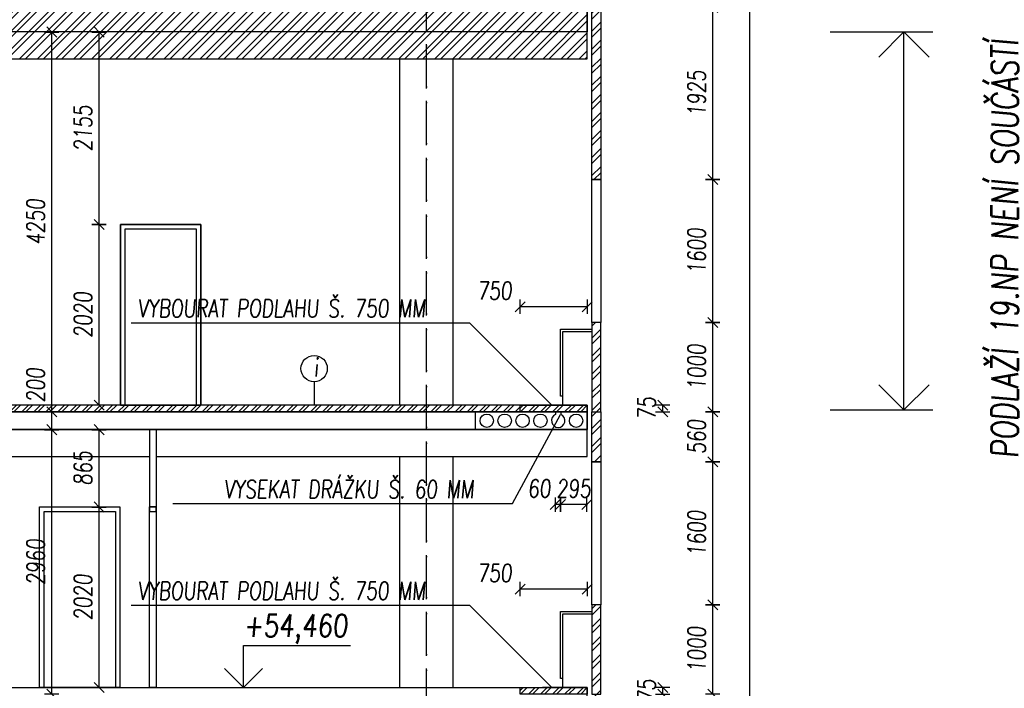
# Model space of a CAD drawing. Header units: millimetres. Extents: x 22267 to 193155, y 329430 to 541733.
# Tile 86 of 89: x 146385 to 157404, y 398981 to 406463. Entities that reach past the tile are written whole.
import ezdxf

# ---------------------------------------------------------------- set-up
doc = ezdxf.new("R2010")
doc.units = ezdxf.units.MM
doc.linetypes.add('ČERCHOVANÁ', pattern=[25.4, 12.7, -6.35, 0, -6.35])
for name, color, linetype in [('BOURÁNÍ FASÁDY', 30, 'Continuous'), ('BOURÁNÍ PODLAHY', 30, 'Continuous'), ('BOURÁNÍ PŘÍČEK', 30, 'Continuous'), ('KOTY', 7, 'Continuous'), ('KOTY_100', 7, 'Continuous'), ('KÓTY BP FASÁDA', 255, 'Continuous'), ('KÓTY BP PODLAHA', 255, 'Continuous'), ('KÓTY BP PŘÍČKY', 255, 'Continuous'), ('OK_beton', 141, 'Continuous'), ('OSY', 7, 'Continuous'), ('TENKA', 4, 'Continuous'), ('TLUSTA', 2, 'Continuous'), ('ŽB', 1, 'Continuous')]:
    doc.layers.add(name, color=color, linetype=linetype)
doc.styles.add('CS-ROMANS', font='romans.shx', dxfattribs={"width": 0.75, "oblique": 5})
doc.styles.add('CS-ROMANS_100', font='romans.shx', dxfattribs={"width": 0.75, "oblique": 5, "height": 200})
doc.styles.add('ROMANS', font='romans.shx', dxfattribs={"width": 0.75, "oblique": 5, "height": 200})
doc.dimstyles.new('A_KÓTA_100', dxfattribs={"dimtxt": 200, "dimasz": 4, "dimexe": 100, "dimexo": 1500, "dimgap": 80, "dimtad": 1, "dimdec": 0, "dimdsep": 46, "dimtxsty": 'CS-ROMANS_100', "dimblk": 'KOT_CARA20', "dimcen": 90, "dimse1": 1, "dimse2": 1, "dimclrd": 256, "dimclre": 256, "dimclrt": 256, "dimadec": 0, "dimazin": 0, "dimtfac": 1, "dimtdec": 0, "dimtix": 1, "dimtmove": 2, "dimatfit": 3, "dimldrblk": 'OBLIQUE', "dimfxl": 1, "dimfxlon": 1, "dimtolj": 1, "dimarcsym": 0})

# ---------------------------------------------------------------- blocks, each defined once
blk = doc.blocks.new('VÝŠKOVÁ KÓTA 1')
at = {"ltscale": 0.25}
for p, q in [((0, 3.758), (9.586, 3.758)), ((0, 0), (0, 3.758)), ((0, 0), (-1.697, 1.697)), ((0, 0), (1.697, 1.697))]:
    blk.add_line(p, q, dxfattribs=at)
at = {"style": 'ROMANS', "oblique": 5, "width": 0.8}
blk.add_attdef('VÝŠKA', (0, 4.539), '', height=2, dxfattribs=at)
blk = doc.blocks.new('KOT_CARA20')
for p, q in [((0, 0), (-14.1, -14.1)), ((0, 20), (0, -20)), ((0, 0), (14.1, 14.1))]:
    blk.add_line(p, q)
blk = doc.blocks.new('*D2850')
at = {"layer": 'Defpoints', "color": 0, "transparency": 16777216}
for p in [(151987, 403251), (151987, 402150), (152737, 402150)]:
    blk.add_point(p, dxfattribs=at)
at = {"layer": 'KÓTY BP PODLAHA', "lineweight": -2, "transparency": 16777216}
blk.add_line((152733, 403251), (151991, 403251), dxfattribs=at)
at = {"layer": 'KÓTY BP PODLAHA', "lineweight": -2, "transparency": 16777216, "xscale": 4, "yscale": 4, "zscale": 4, "rotation": 180}
blk.add_blockref('KOT_CARA20', (151987, 403251), dxfattribs=at)
at = {"layer": 'KÓTY BP PODLAHA', "lineweight": -2, "transparency": 16777216, "xscale": 4, "yscale": 4, "zscale": 4}
blk.add_blockref('KOT_CARA20', (152737, 403251), dxfattribs=at)
at = {"layer": 'KÓTY BP PODLAHA', "transparency": 16777216, "insert": (151700, 403431), "char_height": 200, "attachment_point": 5, "style": 'CS-ROMANS_100'}
blk.add_mtext('\\A1;750', dxfattribs=at)
blk = doc.blocks.new('_OBLIQUE')
at = {"color": 0, "linetype": 'ByBlock', "ltscale": 15}
blk.add_line((-0.5, -0.5), (0.5, 0.5), dxfattribs=at)
blk = doc.blocks.new('*D2848')
at = {"layer": 'Defpoints', "color": 0, "transparency": 16777216}
for p in [(152437, 402075), (152732, 401875), (152437, 401037)]:
    blk.add_point(p, dxfattribs=at)
at = {"layer": 'KÓTY BP PODLAHA', "lineweight": -2, "transparency": 16777216}
for p, q in [((152433, 401037), (152429, 401037)), ((152732, 401037), (152437, 401037)), ((152736, 401037), (152740, 401037))]:
    blk.add_line(p, q, dxfattribs=at)
at = {"layer": 'KÓTY BP PODLAHA', "lineweight": -2, "transparency": 16777216, "xscale": 4, "yscale": 4, "zscale": 4}
blk.add_blockref('KOT_CARA20', (152437, 401037), dxfattribs=at)
at = {"layer": 'KÓTY BP PODLAHA', "lineweight": -2, "transparency": 16777216, "xscale": 4, "yscale": 4, "zscale": 4, "rotation": 180}
blk.add_blockref('KOT_CARA20', (152732, 401037), dxfattribs=at)
at = {"layer": 'KÓTY BP PODLAHA', "transparency": 16777216, "insert": (152585, 401217), "char_height": 200, "attachment_point": 5, "style": 'CS-ROMANS_100'}
blk.add_mtext('\\A1;295', dxfattribs=at)
blk = doc.blocks.new('*D2849')
at = {"layer": 'Defpoints', "color": 0, "transparency": 16777216}
for p in [(152377, 402075), (152437, 402075), (152377, 401037)]:
    blk.add_point(p, dxfattribs=at)
at = {"layer": 'KÓTY BP PODLAHA', "lineweight": -2, "transparency": 16777216}
for p, q in [((152373, 401037), (152369, 401037)), ((152437, 401037), (152377, 401037)), ((152441, 401037), (152445, 401037))]:
    blk.add_line(p, q, dxfattribs=at)
at = {"layer": 'KÓTY BP PODLAHA', "lineweight": -2, "transparency": 16777216, "xscale": 4, "yscale": 4, "zscale": 4}
blk.add_blockref('KOT_CARA20', (152377, 401037), dxfattribs=at)
at = {"layer": 'KÓTY BP PODLAHA', "lineweight": -2, "transparency": 16777216, "xscale": 4, "yscale": 4, "zscale": 4, "rotation": 180}
blk.add_blockref('KOT_CARA20', (152437, 401037), dxfattribs=at)
at = {"layer": 'KÓTY BP PODLAHA', "transparency": 16777216, "insert": (152199, 401217), "char_height": 200, "attachment_point": 5, "style": 'CS-ROMANS_100'}
blk.add_mtext('\\A1;60', dxfattribs=at)
blk = doc.blocks.new('*D2853')
at = {"layer": 'Defpoints', "color": 0, "transparency": 16777216}
for p in [(151987, 400091), (151987, 398990), (152737, 398990)]:
    blk.add_point(p, dxfattribs=at)
at = {"layer": 'KÓTY BP PODLAHA', "lineweight": -2, "transparency": 16777216}
blk.add_line((152733, 400091), (151991, 400091), dxfattribs=at)
at = {"layer": 'KÓTY BP PODLAHA', "lineweight": -2, "transparency": 16777216, "xscale": 4, "yscale": 4, "zscale": 4, "rotation": 180}
blk.add_blockref('KOT_CARA20', (151987, 400091), dxfattribs=at)
at = {"layer": 'KÓTY BP PODLAHA', "lineweight": -2, "transparency": 16777216, "xscale": 4, "yscale": 4, "zscale": 4}
blk.add_blockref('KOT_CARA20', (152737, 400091), dxfattribs=at)
at = {"layer": 'KÓTY BP PODLAHA', "transparency": 16777216, "insert": (151700, 400271), "char_height": 200, "attachment_point": 5, "style": 'CS-ROMANS_100'}
blk.add_mtext('\\A1;750', dxfattribs=at)
blk = doc.blocks.new('*D2919')
at = {"layer": 'Defpoints', "color": 0, "transparency": 16777216}
for p in [(153222, 398990), (153222, 398915), (153582, 398990)]:
    blk.add_point(p, dxfattribs=at)
at = {"layer": 'KÓTY BP FASÁDA', "lineweight": -2, "transparency": 16777216}
for p, q in [((153582, 398994), (153582, 398998)), ((153582, 398915), (153582, 398990)), ((153582, 398911), (153582, 398907))]:
    blk.add_line(p, q, dxfattribs=at)
at = {"layer": 'KÓTY BP FASÁDA', "lineweight": -2, "transparency": 16777216, "xscale": 4, "yscale": 4, "zscale": 4}
for p, rotation in [((153582, 398990), 270), ((153582, 398915), 90)]:
    blk.add_blockref('KOT_CARA20', p, dxfattribs=dict(at, rotation=rotation))
at = {"layer": 'KÓTY BP FASÁDA', "transparency": 16777216, "insert": (153402, 398953), "char_height": 200, "attachment_point": 5, "rotation": 90, "style": 'CS-ROMANS_100'}
blk.add_mtext('\\A1;75', dxfattribs=at)
blk = doc.blocks.new('*D2920')
at = {"layer": 'Defpoints', "color": 0, "transparency": 16777216}
for p in [(153222, 402150), (153582, 402150), (153222, 402075)]:
    blk.add_point(p, dxfattribs=at)
at = {"layer": 'KÓTY BP FASÁDA', "lineweight": -2, "transparency": 16777216}
for p, q in [((153582, 402154), (153582, 402158)), ((153582, 402075), (153582, 402150)), ((153582, 402071), (153582, 402067))]:
    blk.add_line(p, q, dxfattribs=at)
at = {"layer": 'KÓTY BP FASÁDA', "lineweight": -2, "transparency": 16777216, "xscale": 4, "yscale": 4, "zscale": 4}
for p, rotation in [((153582, 402150), 270), ((153582, 402075), 90)]:
    blk.add_blockref('KOT_CARA20', p, dxfattribs=dict(at, rotation=rotation))
at = {"layer": 'KÓTY BP FASÁDA', "transparency": 16777216, "insert": (153402, 402113), "char_height": 200, "attachment_point": 5, "rotation": 90, "style": 'CS-ROMANS_100'}
blk.add_mtext('\\A1;75', dxfattribs=at)
blk = doc.blocks.new('*D3007')
at = {"layer": 'Defpoints', "color": 0, "transparency": 16777216}
for p in [(152837, 399915), (154142, 399915), (152837, 398915)]:
    blk.add_point(p, dxfattribs=at)
at = {"layer": 'KÓTY BP FASÁDA', "lineweight": -2, "transparency": 16777216}
blk.add_line((154142, 398919), (154142, 399911), dxfattribs=at)
at = {"layer": 'KÓTY BP FASÁDA', "lineweight": -2, "transparency": 16777216, "xscale": 4, "yscale": 4, "zscale": 4}
for p, rotation in [((154142, 399915), 90), ((154142, 398915), 270)]:
    blk.add_blockref('KOT_CARA20', p, dxfattribs=dict(at, rotation=rotation))
at = {"layer": 'KÓTY BP FASÁDA', "transparency": 16777216, "insert": (153962, 399415), "char_height": 200, "attachment_point": 5, "rotation": 90, "style": 'CS-ROMANS_100'}
blk.add_mtext('\\A1;1000', dxfattribs=at)
blk = doc.blocks.new('*D3008')
at = {"layer": 'Defpoints', "color": 0, "transparency": 16777216}
for p in [(152837, 401515), (154142, 401515), (152837, 399915)]:
    blk.add_point(p, dxfattribs=at)
at = {"layer": 'KÓTY BP FASÁDA', "lineweight": -2, "transparency": 16777216}
blk.add_line((154142, 399919), (154142, 401511), dxfattribs=at)
at = {"layer": 'KÓTY BP FASÁDA', "lineweight": -2, "transparency": 16777216, "xscale": 4, "yscale": 4, "zscale": 4}
for p, rotation in [((154142, 401515), 90), ((154142, 399915), 270)]:
    blk.add_blockref('KOT_CARA20', p, dxfattribs=dict(at, rotation=rotation))
at = {"layer": 'KÓTY BP FASÁDA', "transparency": 16777216, "insert": (153962, 400715), "char_height": 200, "attachment_point": 5, "rotation": 90, "style": 'CS-ROMANS_100'}
blk.add_mtext('\\A1;1600', dxfattribs=at)
blk = doc.blocks.new('*D3009')
at = {"layer": 'Defpoints', "color": 0, "transparency": 16777216}
for p in [(152837, 402075), (154142, 402075), (152837, 401515)]:
    blk.add_point(p, dxfattribs=at)
at = {"layer": 'KÓTY BP FASÁDA', "lineweight": -2, "transparency": 16777216}
blk.add_line((154142, 401519), (154142, 402071), dxfattribs=at)
at = {"layer": 'KÓTY BP FASÁDA', "lineweight": -2, "transparency": 16777216, "xscale": 4, "yscale": 4, "zscale": 4}
for p, rotation in [((154142, 402075), 90), ((154142, 401515), 270)]:
    blk.add_blockref('KOT_CARA20', p, dxfattribs=dict(at, rotation=rotation))
at = {"layer": 'KÓTY BP FASÁDA', "transparency": 16777216, "insert": (153962, 401795), "char_height": 200, "attachment_point": 5, "rotation": 90, "style": 'CS-ROMANS_100'}
blk.add_mtext('\\A1;560', dxfattribs=at)
blk = doc.blocks.new('*D3010')
at = {"layer": 'Defpoints', "color": 0, "transparency": 16777216}
for p in [(152837, 403075), (154142, 403075), (152837, 402075)]:
    blk.add_point(p, dxfattribs=at)
at = {"layer": 'KÓTY BP FASÁDA', "lineweight": -2, "transparency": 16777216}
blk.add_line((154142, 402079), (154142, 403071), dxfattribs=at)
at = {"layer": 'KÓTY BP FASÁDA', "lineweight": -2, "transparency": 16777216, "xscale": 4, "yscale": 4, "zscale": 4}
for p, rotation in [((154142, 403075), 90), ((154142, 402075), 270)]:
    blk.add_blockref('KOT_CARA20', p, dxfattribs=dict(at, rotation=rotation))
at = {"layer": 'KÓTY BP FASÁDA', "transparency": 16777216, "insert": (153962, 402575), "char_height": 200, "attachment_point": 5, "rotation": 90, "style": 'CS-ROMANS_100'}
blk.add_mtext('\\A1;1000', dxfattribs=at)
blk = doc.blocks.new('*D3011')
at = {"layer": 'Defpoints', "color": 0, "transparency": 16777216}
for p in [(152837, 404675), (154142, 404675), (152837, 403075)]:
    blk.add_point(p, dxfattribs=at)
at = {"layer": 'KÓTY BP FASÁDA', "lineweight": -2, "transparency": 16777216}
blk.add_line((154142, 403079), (154142, 404671), dxfattribs=at)
at = {"layer": 'KÓTY BP FASÁDA', "lineweight": -2, "transparency": 16777216, "xscale": 4, "yscale": 4, "zscale": 4}
for p, rotation in [((154142, 404675), 90), ((154142, 403075), 270)]:
    blk.add_blockref('KOT_CARA20', p, dxfattribs=dict(at, rotation=rotation))
at = {"layer": 'KÓTY BP FASÁDA', "transparency": 16777216, "insert": (153962, 403875), "char_height": 200, "attachment_point": 5, "rotation": 90, "style": 'CS-ROMANS_100'}
blk.add_mtext('\\A1;1600', dxfattribs=at)
blk = doc.blocks.new('*D3012')
at = {"layer": 'Defpoints', "color": 0, "transparency": 16777216}
for p in [(152887, 406600), (154142, 406600), (152837, 404675)]:
    blk.add_point(p, dxfattribs=at)
at = {"layer": 'KÓTY BP FASÁDA', "lineweight": -2, "transparency": 16777216}
blk.add_line((154142, 404679), (154142, 406596), dxfattribs=at)
at = {"layer": 'KÓTY BP FASÁDA', "lineweight": -2, "transparency": 16777216, "xscale": 4, "yscale": 4, "zscale": 4}
for p, rotation in [((154142, 406600), 90), ((154142, 404675), 270)]:
    blk.add_blockref('KOT_CARA20', p, dxfattribs=dict(at, rotation=rotation))
at = {"layer": 'KÓTY BP FASÁDA', "transparency": 16777216, "insert": (153962, 405638), "char_height": 200, "attachment_point": 5, "rotation": 90, "style": 'CS-ROMANS_100'}
blk.add_mtext('\\A1;1925', dxfattribs=at)
blk = doc.blocks.new('*D3033')
at = {"layer": 'Defpoints', "color": 0, "transparency": 16777216}
for p in [(152837, 407305), (154557, 407305), (152887, 347755)]:
    blk.add_point(p, dxfattribs=at)
at = {"layer": 'KOTY_100', "lineweight": -2, "transparency": 16777216}
blk.add_line((154557, 347759), (154557, 407301), dxfattribs=at)
at = {"layer": 'KOTY_100', "lineweight": -2, "transparency": 16777216, "xscale": 4, "yscale": 4, "zscale": 4}
for p, rotation in [((154557, 407305), 90), ((154557, 347755), 270)]:
    blk.add_blockref('KOT_CARA20', p, dxfattribs=dict(at, rotation=rotation))
at = {"layer": 'KOTY_100', "transparency": 16777216, "insert": (154377, 377530), "char_height": 200, "attachment_point": 5, "rotation": 90, "style": 'CS-ROMANS_100'}
blk.add_mtext('\\A1;59550', dxfattribs=at)
blk = doc.blocks.new('*D3386')
at = {"layer": 'Defpoints', "color": 0, "transparency": 16777216}
for p in [(146744, 401875), (146991, 401875), (147179, 398915)]:
    blk.add_point(p, dxfattribs=at)
at = {"layer": 'KOTY_100', "lineweight": -2, "transparency": 16777216}
blk.add_line((146744, 398919), (146744, 401871), dxfattribs=at)
at = {"layer": 'KOTY_100', "lineweight": -2, "transparency": 16777216, "xscale": 4, "yscale": 4, "zscale": 4}
for p, rotation in [((146744, 401875), 90), ((146744, 398915), 270)]:
    blk.add_blockref('KOT_CARA20', p, dxfattribs=dict(at, rotation=rotation))
at = {"layer": 'KOTY_100', "transparency": 16777216, "insert": (146564, 400395), "char_height": 200, "attachment_point": 5, "rotation": 90, "style": 'CS-ROMANS_100'}
blk.add_mtext('\\A1;2960', dxfattribs=at)
blk = doc.blocks.new('*D3387')
at = {"layer": 'Defpoints', "color": 0, "transparency": 16777216}
for p in [(146744, 402075), (146953, 402075), (146991, 401875)]:
    blk.add_point(p, dxfattribs=at)
at = {"layer": 'KOTY_100', "lineweight": -2, "transparency": 16777216}
blk.add_line((146744, 401879), (146744, 402071), dxfattribs=at)
at = {"layer": 'KOTY_100', "lineweight": -2, "transparency": 16777216, "xscale": 4, "yscale": 4, "zscale": 4}
for p, rotation in [((146744, 402075), 90), ((146744, 401875), 270)]:
    blk.add_blockref('KOT_CARA20', p, dxfattribs=dict(at, rotation=rotation))
at = {"layer": 'KOTY_100', "transparency": 16777216, "insert": (146564, 402373), "char_height": 200, "attachment_point": 5, "rotation": 90, "style": 'CS-ROMANS_100'}
blk.add_mtext('\\A1;200', dxfattribs=at)
blk = doc.blocks.new('*D3388')
at = {"layer": 'Defpoints', "color": 0, "transparency": 16777216}
for p in [(146744, 406325), (147048, 406325), (146953, 402075)]:
    blk.add_point(p, dxfattribs=at)
at = {"layer": 'KOTY_100', "lineweight": -2, "transparency": 16777216}
blk.add_line((146744, 402079), (146744, 406321), dxfattribs=at)
at = {"layer": 'KOTY_100', "lineweight": -2, "transparency": 16777216, "xscale": 4, "yscale": 4, "zscale": 4}
for p, rotation in [((146744, 406325), 90), ((146744, 402075), 270)]:
    blk.add_blockref('KOT_CARA20', p, dxfattribs=dict(at, rotation=rotation))
at = {"layer": 'KOTY_100', "transparency": 16777216, "insert": (146564, 404200), "char_height": 200, "attachment_point": 5, "rotation": 90, "style": 'CS-ROMANS_100'}
blk.add_mtext('\\A1;4250', dxfattribs=at)
blk = doc.blocks.new('*D3494')
at = {"layer": 'Defpoints', "color": 0, "transparency": 16777216}
for p in [(147274, 401010), (147837, 401010), (147762, 398990)]:
    blk.add_point(p, dxfattribs=at)
at = {"layer": 'KÓTY BP PŘÍČKY', "lineweight": -2, "transparency": 16777216}
blk.add_line((147274, 398994), (147274, 401006), dxfattribs=at)
at = {"layer": 'KÓTY BP PŘÍČKY', "lineweight": -2, "transparency": 16777216, "xscale": 4, "yscale": 4, "zscale": 4}
for p, rotation in [((147274, 401010), 90), ((147274, 398990), 270)]:
    blk.add_blockref('KOT_CARA20', p, dxfattribs=dict(at, rotation=rotation))
at = {"layer": 'KÓTY BP PŘÍČKY', "transparency": 16777216, "insert": (147094, 400000), "char_height": 200, "attachment_point": 5, "rotation": 90, "style": 'CS-ROMANS_100'}
blk.add_mtext('\\A1;2020', dxfattribs=at)
blk = doc.blocks.new('*D3495')
at = {"layer": 'Defpoints', "color": 0, "transparency": 16777216}
for p in [(147274, 401875), (147552, 401875), (147837, 401010)]:
    blk.add_point(p, dxfattribs=at)
at = {"layer": 'KÓTY BP PŘÍČKY', "lineweight": -2, "transparency": 16777216}
blk.add_line((147274, 401014), (147274, 401871), dxfattribs=at)
at = {"layer": 'KÓTY BP PŘÍČKY', "lineweight": -2, "transparency": 16777216, "xscale": 4, "yscale": 4, "zscale": 4}
for p, rotation in [((147274, 401875), 90), ((147274, 401010), 270)]:
    blk.add_blockref('KOT_CARA20', p, dxfattribs=dict(at, rotation=rotation))
at = {"layer": 'KÓTY BP PŘÍČKY', "transparency": 16777216, "insert": (147094, 401443), "char_height": 200, "attachment_point": 5, "rotation": 90, "style": 'CS-ROMANS_100'}
blk.add_mtext('\\A1;865', dxfattribs=at)
blk = doc.blocks.new('*D3496')
at = {"layer": 'Defpoints', "color": 0, "transparency": 16777216}
for p in [(147274, 404170), (147837, 404170), (147762, 402150)]:
    blk.add_point(p, dxfattribs=at)
at = {"layer": 'KÓTY BP PŘÍČKY', "lineweight": -2, "transparency": 16777216}
blk.add_line((147274, 402154), (147274, 404166), dxfattribs=at)
at = {"layer": 'KÓTY BP PŘÍČKY', "lineweight": -2, "transparency": 16777216, "xscale": 4, "yscale": 4, "zscale": 4}
for p, rotation in [((147274, 404170), 90), ((147274, 402150), 270)]:
    blk.add_blockref('KOT_CARA20', p, dxfattribs=dict(at, rotation=rotation))
at = {"layer": 'KÓTY BP PŘÍČKY', "transparency": 16777216, "insert": (147094, 403160), "char_height": 200, "attachment_point": 5, "rotation": 90, "style": 'CS-ROMANS_100'}
blk.add_mtext('\\A1;2020', dxfattribs=at)
blk = doc.blocks.new('*D3497')
at = {"layer": 'Defpoints', "color": 0, "transparency": 16777216}
for p in [(147274, 406325), (147512, 406325), (147837, 404170)]:
    blk.add_point(p, dxfattribs=at)
at = {"layer": 'KÓTY BP PŘÍČKY', "lineweight": -2, "transparency": 16777216}
blk.add_line((147274, 404174), (147274, 406321), dxfattribs=at)
at = {"layer": 'KÓTY BP PŘÍČKY', "lineweight": -2, "transparency": 16777216, "xscale": 4, "yscale": 4, "zscale": 4}
for p, rotation in [((147274, 406325), 90), ((147274, 404170), 270)]:
    blk.add_blockref('KOT_CARA20', p, dxfattribs=dict(at, rotation=rotation))
at = {"layer": 'KÓTY BP PŘÍČKY', "transparency": 16777216, "insert": (147094, 405248), "char_height": 200, "attachment_point": 5, "rotation": 90, "style": 'CS-ROMANS_100'}
blk.add_mtext('\\A1;2155', dxfattribs=at)

msp = doc.modelspace()

# ---------------------------------------------------------------- hatches: boundary and pattern name
at = {"layer": 'BOURÁNÍ FASÁDY'}
h = msp.add_hatch(dxfattribs=at)
h.set_pattern_fill('ANSI32', color=256, scale=15)
h.set_pattern_definition([(45, (122276.44, 0), (-101.02788, 101.02788), []), (45, (122343.79, 0), (-101.02788, 101.02788), [])])
h.paths.add_polyline_path([(152787.4, 406600.5), (152887.4, 406600.5), (152887.4, 407305.5), (152787.4, 407305.5)])
h.paths.add_polyline_path([(152787.4, 404675.5), (152887.4, 404675.5), (152887.4, 406600.5), (152787.4, 406600.5)])
h.paths.add_polyline_path([(152887.4, 402075.5), (152787.4, 402075.5), (152787.4, 403075.5), (152887.4, 403075.5)])
h.paths.add_polyline_path([(152787.4, 401515.5), (152887.4, 401515.5), (152887.4, 402075.5), (152787.4, 402075.5)])
h.paths.add_polyline_path([(152887.4, 398915.5), (152787.4, 398915.5), (152787.4, 399915.5), (152887.4, 399915.5)])
h.paths.add_polyline_path([(152787.4, 398355.5), (152887.4, 398355.5), (152887.4, 398915.5), (152787.4, 398915.5)])
h.paths.add_polyline_path([(152887.4, 395755.5), (152787.4, 395755.5), (152787.4, 396755.5), (152887.4, 396755.5)])
h.paths.add_polyline_path([(152787.4, 395195.5), (152887.4, 395195.5), (152887.4, 395755.5), (152787.4, 395755.5)])
h.paths.add_polyline_path([(152887.4, 392595.5), (152787.4, 392595.5), (152787.4, 393595.5), (152887.4, 393595.5)])
h.paths.add_polyline_path([(152787.4, 392035.5), (152887.4, 392035.5), (152887.4, 392595.5), (152787.4, 392595.5)])
h.paths.add_polyline_path([(152887.4, 389435.5), (152787.4, 389435.5), (152787.4, 390435.5), (152887.4, 390435.5)])
h.paths.add_polyline_path([(152787.4, 388875.5), (152887.4, 388875.5), (152887.4, 389435.5), (152787.4, 389435.5)])
h.paths.add_polyline_path([(152787.4, 385715.5), (152887.4, 385715.5), (152887.4, 386275.5), (152787.4, 386275.5)])
h.paths.add_polyline_path([(152887.4, 386275.5), (152787.4, 386275.5), (152787.4, 387275.5), (152887.4, 387275.5)])
h.paths.add_polyline_path([(152887.4, 383115.5), (152787.4, 383115.5), (152787.4, 384115.5), (152887.4, 384115.5)])
h.paths.add_polyline_path([(152787.4, 382555.5), (152887.4, 382555.5), (152887.4, 383115.5), (152787.4, 383115.5)])
h.paths.add_polyline_path([(152887.4, 379955.5), (152787.4, 379955.5), (152787.4, 380955.5), (152887.4, 380955.5)])
h.paths.add_polyline_path([(152787.4, 379395.5), (152887.4, 379395.5), (152887.4, 379955.5), (152787.4, 379955.5)])
h.paths.add_polyline_path([(152887.4, 376795.5), (152787.4, 376795.5), (152787.4, 377795.5), (152887.4, 377795.5)])
h.paths.add_polyline_path([(152787.4, 376235.5), (152887.4, 376235.5), (152887.4, 376795.5), (152787.4, 376795.5)])
h.paths.add_polyline_path([(152887.4, 373635.5), (152787.4, 373635.5), (152787.4, 374635.5), (152887.4, 374635.5)])
h.paths.add_polyline_path([(152787.4, 373075.5), (152887.4, 373075.5), (152887.4, 373635.5), (152787.4, 373635.5)])
h.paths.add_polyline_path([(152887.4, 370475.5), (152787.4, 370475.5), (152787.4, 371475.5), (152887.4, 371475.5)])
h.paths.add_polyline_path([(152787.4, 369915.5), (152887.4, 369915.5), (152887.4, 370475.5), (152787.4, 370475.5)])
h.paths.add_polyline_path([(152887.4, 367315.5), (152787.4, 367315.5), (152787.4, 368315.5), (152887.4, 368315.5)])
h.paths.add_polyline_path([(152787.4, 366755.5), (152887.4, 366755.5), (152887.4, 367315.5), (152787.4, 367315.5)])
h.paths.add_polyline_path([(152887.4, 364155.5), (152787.4, 364155.5), (152787.4, 365155.5), (152887.4, 365155.5)])
h.paths.add_polyline_path([(152787.4, 363595.5), (152887.4, 363595.5), (152887.4, 364155.5), (152787.4, 364155.5)])
h.paths.add_polyline_path([(152887.4, 360995.5), (152787.4, 360995.5), (152787.4, 361995.5), (152887.4, 361995.5)])
h.paths.add_polyline_path([(152787.4, 360435.5), (152887.4, 360435.5), (152887.4, 360995.5), (152787.4, 360995.5)])
h.paths.add_polyline_path([(152887.4, 357835.5), (152787.4, 357835.5), (152787.4, 358835.5), (152887.4, 358835.5)])
h.paths.add_polyline_path([(152787.4, 357275.5), (152887.4, 357275.5), (152887.4, 357835.5), (152787.4, 357835.5)])
h.paths.add_polyline_path([(152887.4, 354675.5), (152787.4, 354675.5), (152787.4, 355675.5), (152887.4, 355675.5)])
h.paths.add_polyline_path([(152787.4, 354115.5), (152887.4, 354115.5), (152887.4, 354675.5), (152787.4, 354675.5)])
h.paths.add_polyline_path([(152887.4, 351515.5), (152787.4, 351515.5), (152787.4, 352515.5), (152887.4, 352515.5)])
h.paths.add_polyline_path([(152787.4, 350955.5), (152887.4, 350955.5), (152887.4, 351515.5), (152787.4, 351515.5)])
h.paths.add_polyline_path([(152887.4, 347755.5), (152787.4, 347755.5), (152787.4, 348355.5), (152887.4, 348355.5)])
h.paths.add_polyline_path([(152887.4, 348355.5), (152787.4, 348355.5), (152787.4, 349355.5), (152887.4, 349355.5)])
at = {"layer": 'BOURÁNÍ PODLAHY'}
h = msp.add_hatch(dxfattribs=at)
h.set_pattern_fill('ANSI32', color=256, scale=10)
h.paths.add_polyline_path([(145937.4, 402150.5), (144637.4, 402150.5), (144637.4, 402075.5), (145937.4, 402075.5)])
h.paths.add_polyline_path([(146137.4, 402150.5), (145937.4, 402150.5), (145937.4, 402075.5), (146137.4, 402075.5)])
h.paths.add_polyline_path([(150937.4, 402150.5), (146137.4, 402150.5), (146137.4, 402075.5), (150937.4, 402075.5)])
h.paths.add_polyline_path([(151987.4, 402150.5), (150937.4, 402150.5), (150937.4, 402075.5), (151987.4, 402075.5)])
h = msp.add_hatch(dxfattribs=at)
h.set_pattern_fill('ANSI32', color=256, scale=10)
h.set_pattern_definition([(45, (124885.07, 0), (-67.35192, 67.35192), []), (45, (124929.97, 0), (-67.35192, 67.35192), [])])
h.paths.add_polyline_path([(152437.4, 402150.5), (152737.4, 402150.5), (152737.4, 402075.5), (152437.4, 402075.5)])
h.paths.add_polyline_path([(151987.4, 402150.5), (152437.4, 402150.5), (152437.4, 402075.5), (151987.4, 402075.5)])
h = msp.add_hatch(dxfattribs=at)
h.set_pattern_fill('ANSI32', color=256, scale=10)
h.set_pattern_definition([(45, (124885.07, -3160), (-67.35192, 67.35192), []), (45, (124929.97, -3160), (-67.35192, 67.35192), [])])
h.paths.add_polyline_path([(152437.4, 398990.5), (152737.4, 398990.5), (152737.4, 398915.5), (152437.4, 398915.5)])
h.paths.add_polyline_path([(151987.4, 398990.5), (152437.4, 398990.5), (152437.4, 398915.5), (151987.4, 398915.5)])
at = {"layer": 'BOURÁNÍ PŘÍČEK'}
h = msp.add_hatch(dxfattribs=at)
h.set_pattern_fill('ANSI32', color=256, scale=15)
h.paths.add_polyline_path([(136537.4, 406600.5), (131737.4, 406600.5), (131737.4, 406325.5), (136537.4, 406325.5)])
h.paths.add_polyline_path([(131737.4, 406600.5), (129937.4, 406600.5), (129937.4, 406325.5), (131737.4, 406325.5)])
h.paths.add_polyline_path([(131737.4, 406325.5), (129937.4, 406325.5), (129937.4, 406025.5), (131737.4, 406025.5)])
h.paths.add_polyline_path([(134074.9, 406325.5), (131737.4, 406325.5), (131737.4, 406025.5), (134074.9, 406025.5)])
h.paths.add_polyline_path([(136537.4, 406325.5), (134224.9, 406325.5), (134224.9, 406025.5), (136537.4, 406025.5)])
h.paths.add_polyline_path([(141337.4, 406600.5), (136537.4, 406600.5), (136537.4, 406325.5), (136737.4, 406325.5), (141337.4, 406325.5)])
h.paths.add_polyline_path([(138672.4, 406325.5), (136737.4, 406325.5), (136737.4, 406025.5), (138672.4, 406025.5)])
h.paths.add_polyline_path([(140622.4, 406325.5), (138747.4, 406325.5), (138747.4, 406025.5), (140622.4, 406025.5)])
h.paths.add_polyline_path([(141337.4, 406325.5), (140772.4, 406325.5), (140772.4, 406025.5), (141337.4, 406025.5)])
h.paths.add_polyline_path([(146137.4, 406325.5), (141337.4, 406325.5), (141337.4, 406025.5), (145937.4, 406025.5), (145937.4, 404170.5), (146062.4, 404170.5), (146062.4, 404350.5), (146137.4, 404350.5), (146137.4, 406025.5)])
h.paths.add_polyline_path([(146137.4, 406600.5), (141337.4, 406600.5), (141337.4, 406325.5), (146137.4, 406325.5)])
h.paths.add_polyline_path([(152737.4, 406600.5), (146137.4, 406600.5), (146137.4, 406325.5), (152737.4, 406325.5)])
h.paths.add_polyline_path([(152737.4, 406325.5), (150937.4, 406325.5), (150937.4, 406025.5), (152737.4, 406025.5)])
h.paths.add_polyline_path([(150937.4, 406325.5), (146137.4, 406325.5), (146137.4, 406025.5), (150937.4, 406025.5)])

# ---------------------------------------------------------------- linework, layer by layer
at = {"layer": 'BOURÁNÍ FASÁDY'}
for p, q in [((155454.5, 406325.5), (156603.7, 406325.5)), ((156281.5, 406325.5), (155999.3, 406043.2)), ((156281.5, 402095.5), (156281.5, 406325.5)), ((156281.5, 406325.5), (156563.8, 406043.2)), ((156281.5, 402095.5), (155999.3, 402377.7)), ((156281.5, 402095.5), (156563.8, 402377.7)), ((155454.5, 402095.5), (156603.7, 402095.5))]:
    msp.add_line(p, q, dxfattribs=at)
for points in [[(152887.4, 404675.5), (152787.4, 404675.5), (152787.4, 406600.5), (152887.4, 406600.5)], [(152737.4, 406325.5), (146137.4, 406325.5), (146137.4, 406025.5), (152737.4, 406025.5)], [(152887.4, 403075.5), (152787.4, 403075.5), (152787.4, 404675.5), (152887.4, 404675.5)], [(152787.4, 402075.5), (152887.4, 402075.5), (152887.4, 403075.5), (152787.4, 403075.5)], [(152887.4, 401515.5), (152787.4, 401515.5), (152787.4, 402075.5), (152887.4, 402075.5)], [(152887.4, 399915.5), (152787.4, 399915.5), (152787.4, 401515.5), (152887.4, 401515.5)], [(152787.4, 398915.5), (152887.4, 398915.5), (152887.4, 399915.5), (152787.4, 399915.5)]]:
    msp.add_lwpolyline(points, close=True, dxfattribs=at)
for points in [[(152737.4, 406325.5), (129937.4, 406325.5)], [(150637.4, 406025.5), (150637.4, 402150.5)], [(151237.4, 402150.5), (151237.4, 406025.5)], [(152462.4, 402250.5), (152437.4, 402250.5), (152437.4, 403000.5), (152787.4, 403000.5)], [(152462.4, 402150.5), (152462.4, 402975.5), (152787.4, 402975.5)], [(152462.4, 399090.5), (152437.4, 399090.5), (152437.4, 399840.5), (152787.4, 399840.5)], [(152462.4, 398990.5), (152462.4, 399815.5), (152787.4, 399815.5)]]:
    msp.add_lwpolyline(points, dxfattribs=at)
at = {"layer": 'BOURÁNÍ PODLAHY'}
for p, q in [((152382.4, 402075.5), (152382.4, 402044.2)), ((152442.4, 402075.5), (152382.4, 402075.5)), ((152437.4, 402075.5), (152737.4, 402075.5)), ((152442.4, 402075.5), (152442.4, 402044.2))]:
    msp.add_line(p, q, dxfattribs=at)
for points in [[(129937.4, 406600.5), (152737.4, 406600.5), (152737.4, 406325.5), (129937.4, 406325.5)], [(152737.4, 402075.5), (151987.4, 402075.5), (151987.4, 402150.5), (152737.4, 402150.5)], [(152737.4, 398915.5), (151987.4, 398915.5), (151987.4, 398990.5), (152737.4, 398990.5)]]:
    msp.add_lwpolyline(points, close=True, dxfattribs=at)
msp.add_arc((152412.4, 401975.5), 75, 113.57818, 66.42182, dxfattribs=at)
at = {"layer": 'BOURÁNÍ PŘÍČEK'}
for points in [[(147512.4, 402150.5), (148412.4, 402150.5), (148412.4, 404170.5), (147512.4, 404170.5)], [(147512.4, 404170.5), (148412.4, 404170.5), (148412.4, 402150.5), (147512.4, 402150.5)], [(147562.4, 402150.5), (148362.4, 402150.5), (148362.4, 404120.5), (147562.4, 404120.5)], [(147507.4, 398990.5), (146607.4, 398990.5), (146607.4, 401010.5), (147507.4, 401010.5)], [(146607.4, 401010.5), (147507.4, 401010.5), (147507.4, 398990.5), (146607.4, 398990.5)], [(147912.4, 401010.5), (147837.4, 401010.5), (147837.4, 400960.5), (147912.4, 400960.5)], [(147912.4, 398990.5), (147837.4, 398990.5), (147837.4, 401010.5), (147912.4, 401010.5)], [(147837.4, 401010.5), (147912.4, 401010.5), (147912.4, 398990.5), (147837.4, 398990.5)], [(147457.4, 398990.5), (146657.4, 398990.5), (146657.4, 400960.5), (147457.4, 400960.5)]]:
    msp.add_lwpolyline(points, close=True, dxfattribs=at)
for points in [[(152737.4, 402150.5), (145937.4, 402150.5)], [(147837.4, 401875.5), (147837.4, 401010.5)], [(147912.4, 401875.5), (147912.4, 401010.5)]]:
    msp.add_lwpolyline(points, dxfattribs=at)
at = {"layer": 'KOTY', "linetype": 'ByBlock'}
msp.add_line((148566.1, 398990.5), (149883.2, 398990.5), dxfattribs=at)
at = {"layer": 'KÓTY BP PODLAHA'}
for p, q in [((147632.4, 403071.6), (151418.4, 403071.6)), ((151418.4, 403071.6), (152339.5, 402150.5)), ((151900.1, 401047.7), (152437.4, 402044.2)), ((148099.2, 401047.7), (151900.1, 401047.7)), ((147632.4, 399911.6), (151418.4, 399911.6)), ((151418.4, 399911.6), (152339.5, 398990.5))]:
    msp.add_line(p, q, dxfattribs=at)
msp.add_circle((149680.3, 402559), 147.1, dxfattribs=at)
at = {"layer": 'KÓTY BP PŘÍČKY'}
msp.add_line((149680.3, 402411.9), (149680.3, 402150.5), dxfattribs=at)
at = {"layer": 'OK_beton'}
msp.add_line((151487.4, 401875.5), (151487.4, 402075.5), dxfattribs=at)
for centre in [(151612.4, 401975.5), (151812.4, 401975.5), (152012.4, 401975.5), (152212.4, 401975.5), (152612.4, 401975.5)]:
    msp.add_circle(centre, 75, dxfattribs=at)
at = {"layer": 'OSY', "linetype": 'ČERCHOVANÁ', "ltscale": 25}
for points in [[(150937.4, 339185.5), (150937.4, 408305.5)], [(150937.4, 331387.3), (150937.4, 408305.5)]]:
    msp.add_lwpolyline(points, dxfattribs=at)
at = {"layer": 'TENKA'}
for points in [[(152737.4, 402075.5), (145937.4, 402075.5)], [(147912.4, 401575.5), (152737.4, 401575.5), (152737.4, 401875.5), (146137.4, 401875.5), (146137.4, 401575.5), (147837.4, 401575.5)], [(150637.4, 401575.5), (150637.4, 398990.5)], [(151237.4, 398990.5), (151237.4, 401575.5)]]:
    msp.add_lwpolyline(points, dxfattribs=at)
at = {"layer": 'TLUSTA'}
for points in [[(152737.4, 406325.5), (152737.4, 406600.5)], [(152737.4, 402075.5), (152737.4, 402150.5), (152237.4, 402150.5)], [(152737.4, 401875.5), (152737.4, 402150.5)], [(146137.4, 401875.5), (152737.4, 401875.5)], [(146137.4, 398990.5), (152737.4, 398990.5)], [(152737.4, 398915.5), (152737.4, 398990.5), (152237.4, 398990.5)], [(152737.4, 398715.5), (152737.4, 398990.5)]]:
    msp.add_lwpolyline(points, dxfattribs=at)
at = {"layer": 'ŽB'}
msp.add_lwpolyline([(146137.4, 402075.5), (152737.4, 402075.5), (152737.4, 401875.5), (146137.4, 401875.5)], close=True, dxfattribs=at)
msp.add_lwpolyline([(152527.4, 402075.5), (152737.4, 402075.5), (152737.4, 401875.5), (152527.4, 401875.5)], dxfattribs=at)

# ---------------------------------------------------------------- block references
at = {"layer": 'KOTY', "xscale": 125, "yscale": 125, "zscale": 125}
msp.add_blockref('VÝŠKOVÁ KÓTA 1', (148889.1, 398990.5), dxfattribs=at).add_auto_attribs({'VÝŠKA': '+54,460'})

# ---------------------------------------------------------------- texts
at = {"layer": 'BOURÁNÍ FASÁDY', "style": 'CS-ROMANS', "oblique": 5, "width": 0.75}
msp.add_text('PODLAŽÍ 19.NP NENÍ SOUČÁSTÍ', height=300, rotation=90, dxfattribs=at).set_placement((157560.9, 401555.7))
at = {"layer": 'KÓTY BP PODLAHA', "ltscale": 15, "style": 'CS-ROMANS', "oblique": 5, "width": 0.75}
for s, p in [('VYBOURAT PODLAHU Š. 750 MM ', (147705.9, 403132.6)), ('VYSEKAT DRÁŽKU Š. 60 MM', (148673.3, 401108.6)), ('VYBOURAT PODLAHU Š. 750 MM ', (147705.9, 399972.6))]:
    msp.add_text(s, height=200, dxfattribs=at).set_placement(p)
at = {"layer": 'KÓTY BP PODLAHA', "insert": (149676.4, 402572), "char_height": 200, "width": 78.647, "attachment_point": 4, "style": 'CS-ROMANS'}
msp.add_mtext('\\A1;i', dxfattribs=at)

# ---------------------------------------------------------------- dimensions: what is measured, and where the dimension line sits
at = {"layer": 'KOTY_100'}
for base, p1, p2, picture, middle in [((154557, 407305.5), (152887.4, 347755.5), (152837.4, 407305.5), '*D3033', (154377, 377530.5)), ((146743.9, 406325.5), (146952.6, 402075.5), (147047.8, 406325.5), '*D3388', (146563.9, 404200.5)), ((146743.9, 401875.5), (147178.6, 398915.5), (146991.3, 401875.5), '*D3386', (146563.9, 400395.5))]:
    dim = msp.add_linear_dim(base=base, p1=p1, p2=p2, angle=90, dimstyle='A_KÓTA_100', dxfattribs=at)
    dim.commit()
    dim.dimension.update_dxf_attribs({"geometry": picture, "text_midpoint": middle})
dim = msp.add_linear_dim(base=(146743.9, 402075.5), p1=(146991.3, 401875.5), p2=(146952.6, 402075.5), angle=90, dimstyle='A_KÓTA_100', dxfattribs=at)
dim.commit()
dim.dimension.update_dxf_attribs({"geometry": '*D3387', "text_midpoint": (146563.9, 402372.9), "dimtype": 160})
at = {"layer": 'KÓTY BP FASÁDA'}
for base, p1, p2, picture, middle in [((154141.6, 406600.5), (152837.4, 404675.5), (152887.4, 406600.5), '*D3012', (153961.6, 405638)), ((154141.6, 404675.5), (152837.4, 403075.5), (152837.4, 404675.5), '*D3011', (153961.6, 403875.5)), ((154141.6, 403075.5), (152837.4, 402075.5), (152837.4, 403075.5), '*D3010', (153961.6, 402575.5)), ((153581.9, 402150.5), (153222.1, 402075.5), (153222.1, 402150.5), '*D2920', (153401.9, 402113)), ((154141.6, 402075.5), (152837.4, 401515.5), (152837.4, 402075.5), '*D3009', (153961.6, 401795.5)), ((154141.6, 401515.5), (152837.4, 399915.5), (152837.4, 401515.5), '*D3008', (153961.6, 400715.5)), ((154141.6, 399915.5), (152837.4, 398915.5), (152837.4, 399915.5), '*D3007', (153961.6, 399415.5)), ((153581.9, 398990.5), (153222.1, 398915.5), (153222.1, 398990.5), '*D2919', (153401.9, 398953))]:
    dim = msp.add_linear_dim(base=base, p1=p1, p2=p2, angle=90, dimstyle='A_KÓTA_100', dxfattribs=at)
    dim.commit()
    dim.dimension.update_dxf_attribs({"geometry": picture, "text_midpoint": middle})
at = {"layer": 'KÓTY BP PODLAHA'}
for base, p1, p2, picture, middle in [((151987.4, 403251.2), (152737.4, 402150.5), (151987.4, 402150.5), '*D2850', (151699.7, 403431.2)), ((152377.4, 401037.2), (152437.4, 402075.5), (152377.4, 402075.5), '*D2849', (152199.5, 401217.2)), ((151987.4, 400091.2), (152737.4, 398990.5), (151987.4, 398990.5), '*D2853', (151699.7, 400271.2))]:
    dim = msp.add_linear_dim(base=base, p1=p1, p2=p2, angle=180, dimstyle='A_KÓTA_100', dxfattribs=at)
    dim.commit()
    dim.dimension.update_dxf_attribs({"geometry": picture, "text_midpoint": middle, "dimtype": 160})
dim = msp.add_linear_dim(base=(152437.4, 401037.2), p1=(152732.4, 401875.5), p2=(152437.4, 402075.5), angle=180, dimstyle='A_KÓTA_100', dxfattribs=at)
dim.commit()
dim.dimension.update_dxf_attribs({"geometry": '*D2848', "text_midpoint": (152584.9, 401217.2)})
at = {"layer": 'KÓTY BP PŘÍČKY'}
for base, p1, p2, picture, middle in [((147273.6, 406325.5), (147837.4, 404170.5), (147511.8, 406325.5), '*D3497', (147093.6, 405248)), ((147273.6, 404170.5), (147761.9, 402150.5), (147837.4, 404170.5), '*D3496', (147093.6, 403160.5)), ((147273.6, 401875.5), (147837.4, 401010.5), (147552.4, 401875.5), '*D3495', (147093.6, 401443)), ((147273.6, 401010.5), (147761.9, 398990.5), (147837.4, 401010.5), '*D3494', (147093.6, 400000.5))]:
    dim = msp.add_linear_dim(base=base, p1=p1, p2=p2, angle=90, dimstyle='A_KÓTA_100', dxfattribs=at)
    dim.commit()
    dim.dimension.update_dxf_attribs({"geometry": picture, "text_midpoint": middle})

doc.saveas('drawing.dxf')
